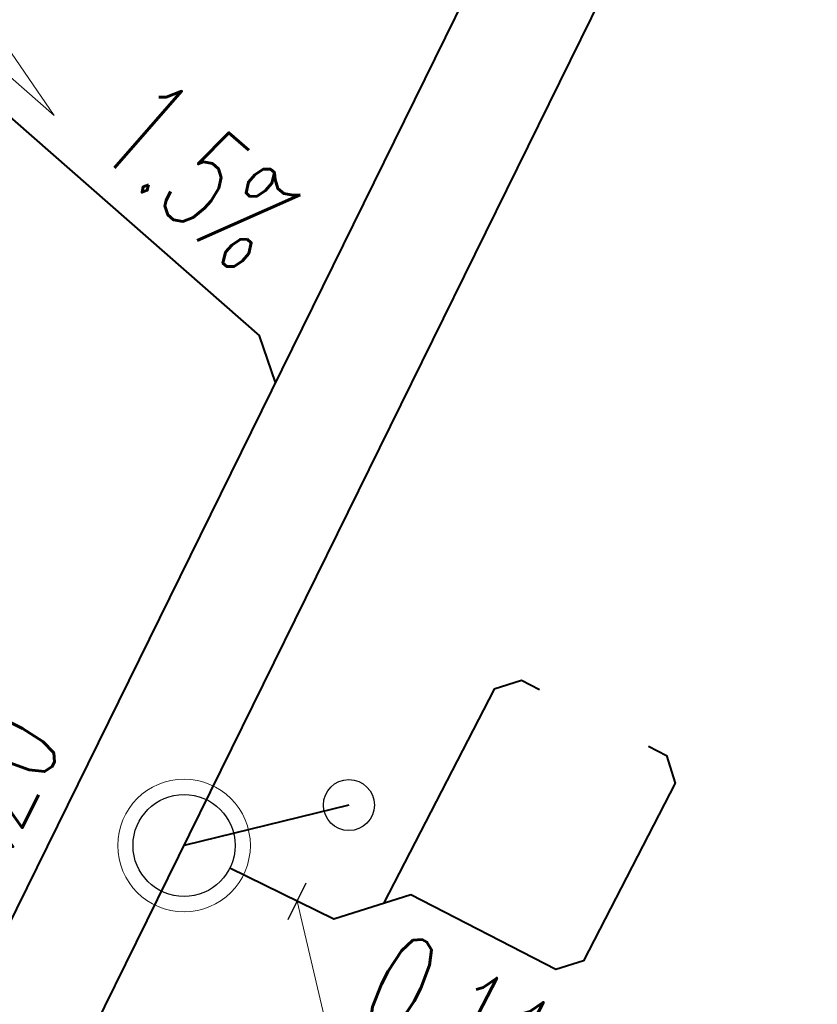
# Model space of a CAD drawing. Header units: metres. Extents: x 7506071 to 7508568, y 5798919 to 5800648.
# Tile 44 of 96: x 7507466.47 to 7507474.29, y 5799504.5 to 5799514.15. Entities that reach past the tile are written whole.
import ezdxf
from ezdxf import colors
from ezdxf.entities.mleader import LeaderData, LeaderLine
from ezdxf.enums import TextEntityAlignment as Align
from ezdxf.math import Vec2, Vec3

# ---------------------------------------------------------------- set-up
doc = ezdxf.new("R2010")
doc.units = ezdxf.units.M
doc.layers.get('0').update_dxf_attribs({"color": 250, "lineweight": 9})
for name, color, linetype, lineweight in [('IS-KD-brudna', 94, 'Continuous', 40), ('IS-KD-brudna-studnie', 94, 'Continuous', 30), ('IS-KD-czysta', 92, 'Continuous', 40), ('IS-KD-opis', 98, 'Continuous', 20)]:
    doc.layers.add(name, color=color, linetype=linetype, lineweight=lineweight)
doc.layers.add('IS-viewport', color=254, linetype='Continuous', lineweight=0, plot=False)
doc.styles.add('IS-0.6', font='simplex.shx', dxfattribs={"width": 0.6})

# ---------------------------------------------------------------- blocks, each defined once
blk = doc.blocks.new('_None')
blk = doc.blocks.new('*U53')
at = {"color": 0, "linetype": 'Continuous', "lineweight": -2}
blk.add_lwpolyline([(0.1727, 1.0297), (-0.7109, -0.7646), (-0.4934, 0.243)], dxfattribs=at)
at = {"layer": 'IS-viewport'}
blk.add_line((-0.4418, -0.8971), (0.4418, 0.8971), dxfattribs=at)
at = {"color": 0, "linetype": 'Continuous', "lineweight": -2, "style": 'IS-0.6', "width": 0.6}
blk.add_attdef('OPIS-P', (0.3936, 1.4782), '', height=1, rotation=63.78033, dxfattribs=at)
blk.add_attdef('OPIS-POD', text='', height=1, rotation=63.78033, dxfattribs=at).set_placement((0.2691, -0.1325), align=Align.TOP_CENTER)
blk.add_attdef('OPIS-L', text='', height=1, rotation=63.78033, dxfattribs=at).set_placement((-0.9319, -1.2131), align=Align.RIGHT)
blk = doc.blocks.new('*U57')
at = {"color": 0, "linetype": 'Continuous', "lineweight": -2}
blk.add_lwpolyline([(-0.7646, 0.7109), (1.0297, -0.1727), (0.243, 0.4934)], dxfattribs=at)
at = {"layer": 'IS-viewport'}
blk.add_line((-0.8971, 0.4418), (0.8971, -0.4418), dxfattribs=at)
at = {"color": 0, "linetype": 'Continuous', "lineweight": -2, "style": 'IS-0.6', "width": 0.6}
blk.add_attdef('OPIS-L', text='', height=1, rotation=333.78033, dxfattribs=at).set_placement((-1.2131, 0.9319), align=Align.RIGHT)
blk.add_attdef('OPIS-POD', text='', height=1, rotation=333.78033, dxfattribs=at).set_placement((-0.1325, -0.2691), align=Align.TOP_CENTER)
blk.add_attdef('OPIS-P', (1.4782, -0.3936), '', height=1, rotation=333.78033, dxfattribs=at)

msp = doc.modelspace()

# ---------------------------------------------------------------- linework, layer by layer
at = {"layer": 'IS-KD-brudna'}
for p, q in [((7507462.04, 5799493.7805), (7507484.2097, 5799538.7963)), ((7507469.7018, 5799506.4524), (7507468.0855, 5799506.056))]:
    msp.add_line(p, q, dxfattribs=at)
for points in [[(7507471.5714, 5799507.5804), (7507471.3937, 5799507.6722), (7507471.1242, 5799507.5863), (7507470.0399, 5799505.4881)], [(7507472.6375, 5799507.0294), (7507472.8151, 5799506.9376), (7507472.901, 5799506.6681), (7507472.0003, 5799504.9252), (7507471.7308, 5799504.8394), (7507470.3094, 5799505.574), (7507469.5532, 5799505.3331), (7507468.534, 5799505.8351)]]:
    msp.add_lwpolyline(points, dxfattribs=at)
at = {"layer": 'IS-KD-brudna-studnie'}
msp.add_line((7507469.106, 5799505.3304), (7507469.2828, 5799505.6892), dxfattribs=at)
at = {"layer": 'IS-KD-brudna-studnie', "lineweight": 9}
msp.add_circle((7507468.0855, 5799506.056), 0.65, dxfattribs=at)
at = {"layer": 'IS-KD-brudna-studnie'}
for centre, radius in [((7507469.7018, 5799506.4524), 0.25), ((7507468.0855, 5799506.056), 0.5)]:
    msp.add_circle(centre, radius, dxfattribs=at)
at = {"layer": 'IS-KD-czysta', "ltscale": 2}
for p, q in [((7507463.3934, 5799499.2448), (7507485.3091, 5799543.7447)), ((7507462.6901, 5799516.4247), (7507468.8262, 5799511.0492)), ((7507468.9817, 5799510.5919), (7507468.8262, 5799511.0492))]:
    msp.add_line(p, q, dxfattribs=at)

# ---------------------------------------------------------------- block references
at = {"layer": 'IS-KD-opis'}
ref = msp.add_blockref('*U57', (7507465.8641, 5799513.6441), dxfattribs=dict(at, rotation=345))
ref.add_attrib('OPIS-P', '1.5%', (7507467.1901, 5799512.8814), dxfattribs={"layer": '0', "color": 0, "linetype": 'Continuous', "lineweight": -2, "height": 1, "rotation": 318.78033, "style": 'IS-0.6', "width": 0.6})
ref.add_attrib('OPIS-L', '0.16', dxfattribs={"layer": '0', "color": 0, "linetype": 'Continuous', "lineweight": -2, "height": 1, "rotation": 318.78033, "style": 'IS-0.6', "width": 0.6}).set_placement((7507464.9335, 5799514.8582), align=Align.RIGHT)
ref = msp.add_blockref('*U53', (7507465.7304, 5799503.99), dxfattribs=at)
ref.add_attrib('OPIS-P', '0.20', (7507466.124, 5799505.4682), dxfattribs={"layer": '0', "color": 0, "linetype": 'Continuous', "lineweight": -2, "height": 1, "rotation": 63.78033, "style": 'IS-0.6', "width": 0.6})
ref.add_attrib('OPIS-L', '0.5%', dxfattribs={"layer": '0', "color": 0, "linetype": 'Continuous', "lineweight": -2, "height": 1, "rotation": 63.78033, "style": 'IS-0.6', "width": 0.6}).set_placement((7507464.7985, 5799502.7769), align=Align.RIGHT)

# ---------------------------------------------------------------- texts
at = {"layer": 'IS-KD-opis', "style": 'IS-0.6', "width": 0.6}
msp.add_text('0.11', height=1, rotation=332.67014, dxfattribs=at).set_placement((7507469.7553, 5799504.3517))

# ---------------------------------------------------------------- leaders
at = {"layer": 'IS-KD-opis'}
ml = msp.add_multileader_mtext('Standard', dxfattribs=at)
ml.set_content('z', color=256, style='IS-0.6')
ml.set_leader_properties(linetype='Continuous', lineweight=9)
ml.set_arrow_properties(name='NONE')
ml.build(insert=Vec2(0, 0))
ml.multileader.update_dxf_attribs({"has_dogleg": 0, "text_left_attachment_type": 6, "text_right_attachment_type": 6, "dogleg_length": 0, "arrow_head_size": 0.25})
ctx = ml.context
ctx.base_point, ctx.char_height, ctx.arrow_head_size, ctx.landing_gap_size, ctx.plane_origin = Vec3(7507469.9594, 5799502.2419, 0), 1, 0.25, 0.25, Vec3(7507462.4559, 5799483.8149, 0)
ctx.left_attachment, ctx.right_attachment = 6, 6
notes = []
notes.append((ctx, [(1, (1, 1, 0), (7507469.9594, 5799502.2419, 0), (1, 0), 0, [(0, [(7507469.1944, 5799505.5098, 0)], 0, [])])]))
ctx.mtext.insert, ctx.mtext.line_spacing_style, ctx.mtext.flow_direction = Vec3(7507470.2094, 5799503.4419, 0), 2, 5
for ctx, leaders in notes:
    for number, flags, end, landing, length, lines in leaders:
        leader = LeaderData()
        leader.index, (leader.has_last_leader_line, leader.has_dogleg_vector, leader.attachment_direction) = number, flags
        leader.last_leader_point, leader.dogleg_vector, leader.dogleg_length = Vec3(end), Vec3(landing), length
        for number, points, colour, breaks in lines:
            line = LeaderLine()
            line.index, line.vertices, line.color, line.breaks = number, Vec3.list(points), colors.encode_raw_color(colour), breaks
            leader.lines.append(line)
        ctx.leaders.append(leader)

doc.saveas('drawing.dxf')
